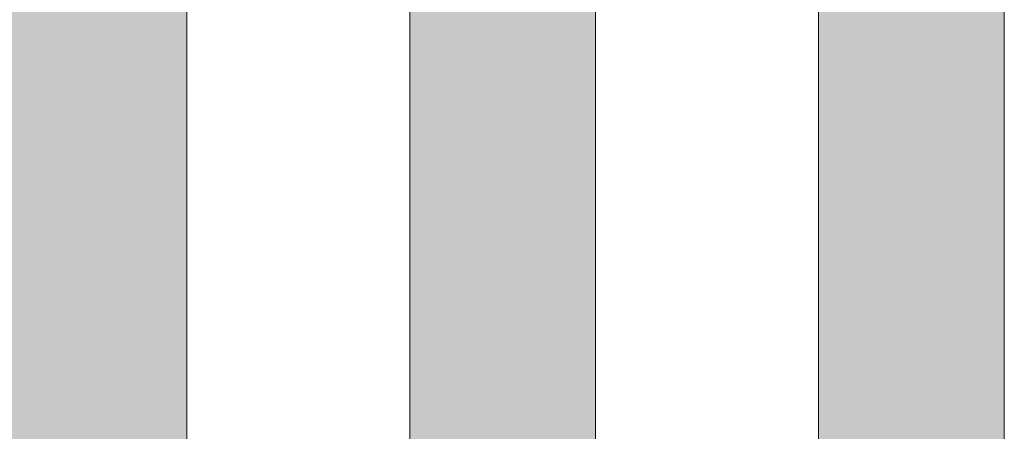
# Model space of a CAD drawing. Header units: millimetres. Extents: x 1567 to 2756, y -116 to 725.
# Tile 181 of 256: x 1644.62 to 1649.92, y 618.69 to 620.9. Entities that reach past the tile are written whole.
import ezdxf

# ---------------------------------------------------------------- set-up
doc = ezdxf.new("R2010")
doc.units = ezdxf.units.MM
doc.layers.add('Ech.1_50', color=7, linetype='Continuous')

msp = doc.modelspace()

# ---------------------------------------------------------------- hatches: boundary and pattern name
at = {"layer": 'Ech.1_50', "linetype": 'Continuous', "lineweight": 5, "true_color": 0xeaddd7, "transparency": 33554687}
for points in [[(1644.523, 611.4782), (1645.523, 611.4782), (1645.523, 631.0782), (1645.5206, 631.0782), (1644.523, 630.3797), (1644.523, 611.4782)], [(1646.723, 611.4782), (1647.723, 611.4782), (1647.723, 631.0782), (1646.723, 631.0782), (1646.723, 611.4782)], [(1648.9254, 631.0782), (1648.923, 631.0782), (1648.923, 611.4782), (1649.923, 611.4782), (1649.923, 630.3797), (1648.9254, 631.0782)]]:
    msp.add_hatch(color=254, dxfattribs=at).paths.add_polyline_path(points)

# ---------------------------------------------------------------- linework, layer by layer
at = {"layer": 'Ech.1_50', "color": 7, "linetype": 'Continuous', "lineweight": 5}
for points in [[(1644.523, 611.4782), (1645.523, 611.4782), (1645.523, 631.0782), (1645.5206, 631.0782), (1644.523, 630.3797), (1644.523, 611.4782)], [(1646.723, 611.4782), (1647.723, 611.4782), (1647.723, 631.0782), (1646.723, 631.0782), (1646.723, 611.4782)], [(1648.9254, 631.0782), (1648.923, 631.0782), (1648.923, 611.4782), (1649.923, 611.4782), (1649.923, 630.3797), (1648.9254, 631.0782)]]:
    msp.add_lwpolyline(points, close=True, dxfattribs=at)

doc.saveas('drawing.dxf')
